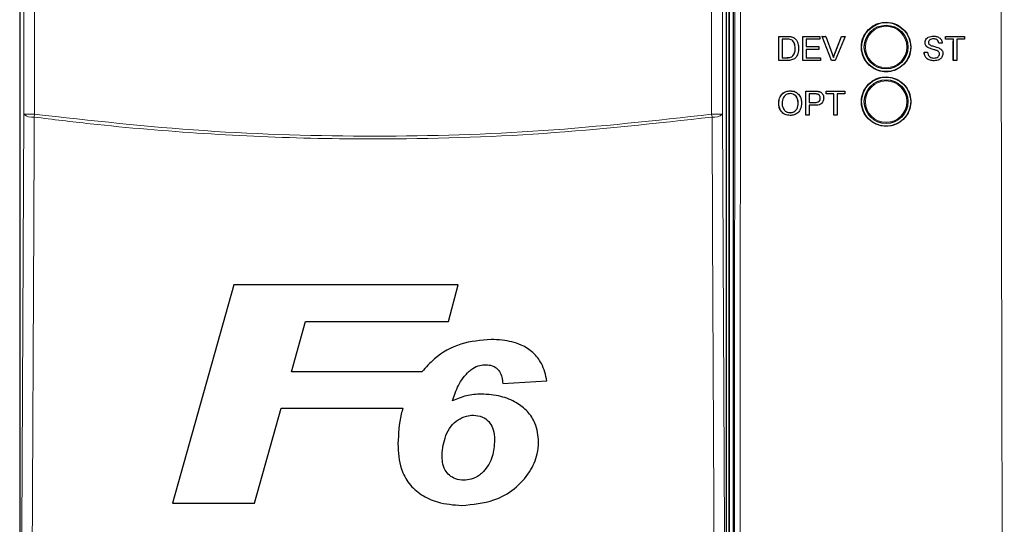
# Model space of a CAD drawing. Header units: millimetres. Extents: x 5 to 418, y 2 to 292.
# Tile 19 of 52: x 112 to 135, y 159 to 170. Entities that reach past the tile are written whole.
import ezdxf

# ---------------------------------------------------------------- set-up
doc = ezdxf.new("R2010")
doc.units = ezdxf.units.MM

msp = doc.modelspace()

# ---------------------------------------------------------------- linework, layer by layer
at = {"color": 7, "linetype": 'Continuous', "lineweight": 25}
for p, q in [((128.809, 172.3125), (128.809, 144.0633)), ((112.4634, 172.1706), (112.4634, 144.1793)), ((128.6546, 144.1793), (128.6546, 172.1706)), ((128.709, 172.2875), (128.709, 144.0625)), ((129.8529, 169.1306), (129.8538, 169.6803)), ((129.8538, 169.6803), (129.853, 169.681)), ((129.8538, 169.6803), (130.0417, 169.6802)), ((129.9312, 169.6168), (129.9305, 169.194)), ((130.0426, 169.6168), (129.9312, 169.6168)), ((130.1388, 169.6723), (130.138, 169.673)), ((130.2187, 169.6329), (130.2179, 169.6337)), ((130.229, 169.6236), (130.2281, 169.6244)), ((130.4034, 169.6801), (130.4026, 169.6809)), ((130.4026, 169.1304), (130.4034, 169.6801)), ((130.4034, 169.6801), (130.791, 169.68)), ((130.4808, 169.6167), (130.4806, 169.4475)), ((130.7909, 169.6166), (130.4808, 169.6167)), ((130.791, 169.68), (130.7901, 169.6808)), ((130.791, 169.68), (130.7909, 169.6166)), ((130.8409, 169.68), (130.84, 169.6808)), ((131.0616, 169.1302), (130.8409, 169.68)), ((130.8409, 169.68), (130.9249, 169.68)), ((130.9249, 169.68), (130.924, 169.6808)), ((130.9249, 169.68), (131.0738, 169.2859)), ((131.1329, 169.2868), (131.2833, 169.6807)), ((131.1338, 169.2859), (131.2842, 169.6799)), ((131.3683, 169.6798), (131.1456, 169.1302)), ((131.2842, 169.6799), (131.2833, 169.6807)), ((131.2833, 169.6807), (131.3673, 169.6807)), ((131.2842, 169.6799), (131.3683, 169.6798)), ((131.3683, 169.6798), (131.3673, 169.6807)), ((133.3913, 169.6875), (133.3911, 169.6875)), ((133.6725, 169.617), (133.6722, 169.617)), ((133.6725, 169.6804), (133.6723, 169.6804)), ((133.6725, 169.617), (133.6725, 169.6804)), ((133.6725, 169.6804), (134.1023, 169.6804)), ((133.8487, 169.617), (133.6725, 169.617)), ((133.8487, 169.1304), (133.8487, 169.617)), ((134.1023, 169.617), (133.9262, 169.617)), ((133.9262, 169.617), (133.9262, 169.1304)), ((134.1023, 169.6804), (134.1023, 169.617)), ((130.2268, 169.4095), (130.2261, 169.4102)), ((130.4805, 169.3841), (130.4802, 169.1938)), ((130.7694, 169.384), (130.4805, 169.3841)), ((130.4806, 169.4475), (130.7695, 169.4475)), ((130.7695, 169.4475), (130.7686, 169.4483)), ((130.7695, 169.4475), (130.7694, 169.384)), ((133.2005, 169.5369), (133.2003, 169.5369)), ((133.2816, 169.418), (133.2812, 169.418)), ((133.5175, 169.5253), (133.5171, 169.5253)), ((133.595, 169.5253), (133.5175, 169.5253)), ((133.8482, 169.1304), (133.8482, 169.5731)), ((129.9305, 169.194), (130.0438, 169.194)), ((130.1737, 169.2328), (130.173, 169.2335)), ((130.4802, 169.1938), (130.8043, 169.1938)), ((130.8043, 169.1938), (130.8035, 169.1945)), ((130.8043, 169.1938), (130.8042, 169.1303)), ((131.1338, 169.2859), (131.1329, 169.2868)), ((133.1794, 169.3208), (133.1789, 169.3208)), ((133.1794, 169.3208), (133.2569, 169.3208)), ((133.4731, 169.3571), (133.4726, 169.3571)), ((133.5316, 169.2828), (133.5311, 169.2828)), ((129.8529, 169.1306), (129.8522, 169.1313)), ((130.0498, 169.1306), (129.8529, 169.1306)), ((130.4026, 169.1304), (130.4018, 169.1312)), ((130.8042, 169.1303), (130.4026, 169.1304)), ((131.0616, 169.1302), (131.0608, 169.1311)), ((131.1456, 169.1302), (131.0616, 169.1302)), ((133.4096, 169.1234), (133.409, 169.1234)), ((133.8487, 169.1304), (133.8482, 169.1304)), ((133.9262, 169.1304), (133.8487, 169.1304)), ((130.112, 168.435), (130.1109, 168.4359)), ((130.4694, 168.1686), (130.4698, 168.4289)), ((130.4709, 168.4279), (130.4698, 168.4289)), ((130.4698, 168.4289), (130.6717, 168.4289)), ((130.47, 167.8783), (130.4709, 168.4279)), ((130.4709, 168.4279), (130.6728, 168.4279)), ((130.5483, 168.3645), (130.548, 168.1672)), ((130.6795, 168.3645), (130.5483, 168.3645)), ((130.7542, 168.4228), (130.7532, 168.4237)), ((130.8018, 168.2677), (130.8007, 168.2687)), ((130.8311, 168.3886), (130.8298, 168.3897)), ((130.9347, 168.3742), (130.9348, 168.4289)), ((130.9358, 168.3645), (130.9347, 168.3655)), ((130.9359, 168.4279), (130.9348, 168.4289)), ((130.9348, 168.4289), (131.3645, 168.4289)), ((130.9358, 168.3645), (130.9359, 168.4279)), ((131.1119, 168.3645), (130.9358, 168.3645)), ((130.9359, 168.4279), (131.3656, 168.4279)), ((131.1111, 167.8783), (131.1119, 168.3645)), ((131.1894, 168.3645), (131.1886, 167.8783)), ((131.3655, 168.3645), (131.1894, 168.3645)), ((131.3656, 168.4279), (131.3645, 168.4289)), ((131.3656, 168.4279), (131.3655, 168.3645)), ((129.8505, 168.1459), (129.8494, 168.1468)), ((130.2944, 168.1528), (130.2933, 168.1538)), ((130.5479, 168.1038), (130.5475, 167.8783)), ((130.6825, 168.1038), (130.5479, 168.1038)), ((130.548, 168.1672), (130.6805, 168.1672)), ((130.1105, 167.9347), (130.1094, 167.9357)), ((130.47, 167.8783), (130.469, 167.8792)), ((130.5475, 167.8783), (130.47, 167.8783)), ((131.1111, 167.8783), (131.1101, 167.8792)), ((131.1886, 167.8783), (131.1111, 167.8783)), ((117.3701, 163.9891), (115.9668, 158.9891)), ((122.5053, 163.9891), (117.3701, 163.9891)), ((122.2849, 163.1558), (122.5053, 163.9891)), ((118.6872, 162.002), (119.0117, 163.1558)), ((119.0117, 163.1558), (122.2849, 163.1558)), ((121.6778, 162.002), (118.6872, 162.002)), ((123.5308, 161.7295), (124.5404, 161.7904)), ((117.8428, 158.9891), (118.4538, 161.1686)), ((118.4538, 161.1686), (121.2396, 161.1686)), ((115.9668, 158.9891), (117.8428, 158.9891))]:
    msp.add_line(p, q, dxfattribs=at)
at = {"color": 7, "linetype": 'Continuous', "lineweight": 18}
for p, q in [((112.5551, 167.8977), (112.5551, 172.0789)), ((112.805, 172.0789), (112.805, 167.8977)), ((128.313, 167.8977), (128.313, 172.0789)), ((128.5629, 172.0789), (128.5629, 167.8977)), ((128.7199, 144.0625), (128.7199, 172.2875)), ((130.0417, 169.6802), (130.0409, 169.681)), ((130.0438, 169.194), (130.0431, 169.1947)), ((130.6728, 168.4279), (130.6717, 168.4289)), ((130.6805, 168.1672), (130.6795, 168.1682)), ((112.5551, 167.8977), (112.805, 167.8977)), ((112.7967, 167.833), (112.805, 167.8977)), ((128.3213, 167.833), (128.313, 167.8977)), ((128.5629, 167.8977), (128.313, 167.8977))]:
    msp.add_line(p, q, dxfattribs=at)
at = {"color": 7, "linetype": 'Continuous', "lineweight": 18, "flags": 128}
for points in [[(112.4953, 155.1388), (112.5253, 161.5347), (112.5551, 167.8977)], [(112.7967, 167.833), (112.7944, 167.3501), (112.7854, 165.4184), (112.7491, 157.6917), (112.7368, 155.0741)], [(128.3812, 155.0741), (128.379, 155.5571), (128.3699, 157.4887), (128.3336, 165.2154), (128.3213, 167.833)], [(128.5629, 167.8977), (128.5927, 161.5347), (128.6227, 155.1388)]]:
    msp.add_lwpolyline(points, dxfattribs=at)
at = {"color": 7, "linetype": 'Continuous', "lineweight": 25}
for centre, radius in [((132.309, 169.4375), 0.5625), ((132.309, 169.4375), 0.5), ((132.309, 168.1875), 0.5625), ((132.309, 168.1875), 0.5)]:
    msp.add_circle(centre, radius, dxfattribs=at)
at = {"color": 7, "linetype": 'Continuous', "lineweight": 18}
for centre in [(132.309, 169.4375), (132.309, 168.1875)]:
    msp.add_circle(centre, 0.4737, dxfattribs=at)
for centre, start, end in [((112.7448, 168.1227), 229.8636, 280.15468), ((128.3732, 168.1227), 259.84532, 310.1364)]:
    msp.add_arc(centre, 0.2943, start, end, dxfattribs=at)
for points, knots in [([(135.0161, 142.2261), (135.015, 142.5586), (135.0091, 144.2216), (134.9858, 151.2077), (134.9586, 161.186), (134.9444, 169.839), (134.9389, 173.161)], [0, 0, 0, 0, 0.0322876, 0.1614382, 0.6780666, 1, 1, 1, 1]), ([(128.821, 144.0031), (128.826, 148.7234), (128.8359, 158.1655), (128.8414, 167.6197), (128.8441, 172.3476)], [0, 0, 0, 0, 0.4999168, 1, 1, 1, 1]), ([(128.9733, 172.3441), (128.9733, 172.2608), (128.9731, 171.8443), (128.9722, 170.095), (128.9682, 163.0985), (128.9612, 154.0628), (128.9528, 146.3672), (128.9502, 143.995)], [0, 0, 0, 0, 0.0088087, 0.0440433, 0.1849823, 0.7487663, 1, 1, 1, 1]), ([(128.3213, 167.833), (127.0385, 167.6916), (124.4731, 167.4088), (121.4556, 167.3215), (118.8595, 167.3465), (116.6835, 167.4407), (114.5171, 167.6229), (113.2246, 167.7807), (112.7967, 167.833)], [0, 0, 0, 0, 0.2486467, 0.497289, 0.5811431, 0.7490357, 0.9169292, 1, 1, 1, 1]), ([(112.805, 167.8977), (114.0976, 167.755), (116.6881, 167.4691), (120.5815, 167.3625), (124.4661, 167.4726), (127.0289, 167.7558), (128.313, 167.8977)], [0, 0, 0, 0, 0.2508222, 0.5026819, 0.7508343, 1, 1, 1, 1])]:
    msp.add_open_spline(points, degree=3, knots=knots, dxfattribs=at)
at = {"color": 7, "linetype": 'Continuous', "lineweight": 25}
for points, knots in [([(131.9082, 169.8381), (131.8677, 169.7888), (131.7866, 169.69), (131.7357, 169.5015), (131.746, 169.3091), (131.8204, 169.1301), (131.9497, 168.9859), (132.1197, 168.8925), (132.3111, 168.8608), (132.5022, 168.8942), (132.6713, 168.9891), (132.7993, 169.1344), (132.872, 169.3137), (132.8813, 169.5069), (132.8263, 169.6924), (132.7129, 169.8494), (132.5537, 169.9601), (132.3666, 170.012), (132.1736, 169.9983), (132.0157, 169.9329), (131.9381, 169.8645), (131.9082, 169.8381)], [0, 0, 0, 0, 0.053566, 0.1071314, 0.1607186, 0.214375, 0.2681131, 0.3219118, 0.3757251, 0.4295001, 0.4831988, 0.5368148, 0.5903782, 0.6439436, 0.697567, 0.7512791, 0.8050701, 0.8588935, 0.9126879, 0.9664063, 1, 1, 1, 1]), ([(130.0408, 169.6811), (130.0591, 169.681), (130.0917, 169.6809), (130.1238, 169.6755), (130.1379, 169.6731)], [0, 0, 0, 0, 0.560174, 1, 1, 1, 1]), ([(130.0417, 169.6802), (130.06, 169.6801), (130.0926, 169.68), (130.1247, 169.6746), (130.1388, 169.6723)], [0, 0, 0, 0, 0.560174, 1, 1, 1, 1]), ([(130.1334, 169.6054), (130.1167, 169.6095), (130.0869, 169.6168), (130.0561, 169.6168), (130.0426, 169.6168)], [0, 0, 0, 0, 0.55925456, 1, 1, 1, 1]), ([(130.2268, 169.4095), (130.2244, 169.4531), (130.2211, 169.5139), (130.1773, 169.5796), (130.148, 169.5968), (130.1334, 169.6054)], [0, 0, 0, 0, 0.5591497, 0.7800403, 1, 1, 1, 1]), ([(130.1379, 169.6731), (130.1542, 169.6685), (130.1833, 169.6601), (130.2072, 169.6418), (130.2178, 169.6338)], [0, 0, 0, 0, 0.5598465, 1, 1, 1, 1]), ([(130.1388, 169.6723), (130.1551, 169.6676), (130.1842, 169.6593), (130.2081, 169.641), (130.2187, 169.6329)], [0, 0, 0, 0, 0.5598465, 1, 1, 1, 1]), ([(130.2187, 169.6329), (130.2348, 169.6162), (130.2671, 169.5827), (130.2983, 169.5042), (130.3021, 169.4447), (130.3043, 169.4083)], [0, 0, 0, 0, 0.279769, 0.5599289, 1, 1, 1, 1]), ([(133.2, 169.5369), (133.2018, 169.5538), (133.2055, 169.5877), (133.2329, 169.6322), (133.2924, 169.6781), (133.3502, 169.6836), (133.3908, 169.6875)], [0, 0, 0, 0, 0.1870287, 0.3741238, 0.5611402, 1, 1, 1, 1]), ([(133.2005, 169.5369), (133.2023, 169.5538), (133.206, 169.5877), (133.2334, 169.6322), (133.2929, 169.6781), (133.3507, 169.6836), (133.3913, 169.6875)], [0, 0, 0, 0, 0.1870287, 0.3741238, 0.5611402, 1, 1, 1, 1]), ([(133.3944, 169.624), (133.3794, 169.6235), (133.3496, 169.6224), (133.3099, 169.607), (133.2828, 169.5773), (133.2796, 169.5537), (133.278, 169.542)], [0, 0, 0, 0, 0.2812903, 0.5608202, 0.7806803, 1, 1, 1, 1]), ([(133.3913, 169.6875), (133.4185, 169.6858), (133.4728, 169.6824), (133.5432, 169.6478), (133.5862, 169.5894), (133.5921, 169.5467), (133.595, 169.5253)], [0, 0, 0, 0, 0.2807972, 0.5601508, 0.7798767, 1, 1, 1, 1]), ([(133.517, 169.5253), (133.5141, 169.5418), (133.5082, 169.5745), (133.4639, 169.6195), (133.4204, 169.6223), (133.3939, 169.624)], [0, 0, 0, 0, 0.2810967, 0.5602874, 1, 1, 1, 1]), ([(133.5175, 169.5253), (133.5146, 169.5418), (133.5087, 169.5745), (133.4644, 169.6195), (133.4209, 169.6223), (133.3944, 169.624)], [0, 0, 0, 0, 0.2810967, 0.5602874, 1, 1, 1, 1]), ([(130.3043, 169.4083), (130.3015, 169.3681), (130.2959, 169.2881), (130.2397, 169.1847), (130.1447, 169.1344), (130.0815, 169.1319), (130.0498, 169.1306)], [0, 0, 0, 0, 0.28084, 0.5599517, 0.7790685, 1, 1, 1, 1]), ([(130.2259, 169.4104), (130.2229, 169.4532), (130.2186, 169.513), (130.1863, 169.5693), (130.1708, 169.5797), (130.1692, 169.5808)], [0, 0, 0, 0, 0.69498585, 0.96953823, 1, 1, 1, 1]), ([(130.1728, 169.2337), (130.1912, 169.2641), (130.2243, 169.3188), (130.2254, 169.3823), (130.2259, 169.4104)], [0, 0, 0, 0, 0.5574522, 1, 1, 1, 1]), ([(130.1737, 169.2328), (130.1921, 169.2633), (130.2252, 169.3179), (130.2263, 169.3814), (130.2268, 169.4095)], [0, 0, 0, 0, 0.5574522, 1, 1, 1, 1]), ([(133.2811, 169.418), (133.2688, 169.425), (133.2441, 169.439), (133.2088, 169.4777), (133.2033, 169.5145), (133.2, 169.5369)], [0, 0, 0, 0, 0.2814452, 0.5622732, 1, 1, 1, 1]), ([(133.2816, 169.418), (133.2693, 169.425), (133.2446, 169.439), (133.2093, 169.4777), (133.2038, 169.5145), (133.2005, 169.5369)], [0, 0, 0, 0, 0.2814452, 0.5622732, 1, 1, 1, 1]), ([(133.278, 169.542), (133.2789, 169.5317), (133.2806, 169.5134), (133.2925, 169.4995), (133.2977, 169.4934)], [0, 0, 0, 0, 0.5596169, 1, 1, 1, 1]), ([(133.4726, 169.3571), (133.4509, 169.3641), (133.4151, 169.3755), (133.3644, 169.3883), (133.3218, 169.4006), (133.2947, 169.4122), (133.2811, 169.418)], [0, 0, 0, 0, 0.3399393, 0.5600249, 0.7800825, 1, 1, 1, 1]), ([(133.4731, 169.3571), (133.4514, 169.3641), (133.4156, 169.3755), (133.3649, 169.3883), (133.3223, 169.4006), (133.2952, 169.4122), (133.2816, 169.418)], [0, 0, 0, 0, 0.3399393, 0.5600249, 0.7800825, 1, 1, 1, 1]), ([(133.2977, 169.4934), (133.3209, 169.4818), (133.3593, 169.4626), (133.4176, 169.4499), (133.4665, 169.4372), (133.498, 169.4254), (133.5138, 169.4196)], [0, 0, 0, 0, 0.3384083, 0.5589741, 0.7795351, 1, 1, 1, 1]), ([(133.5138, 169.4196), (133.5284, 169.4122), (133.5574, 169.3974), (133.5889, 169.3637), (133.6065, 169.325), (133.6083, 169.2994), (133.6091, 169.2866)], [0, 0, 0, 0, 0.2803713, 0.5599089, 0.7798589, 1, 1, 1, 1]), ([(130.0429, 169.1948), (130.0696, 169.1949), (130.1171, 169.1949), (130.1558, 169.2219), (130.1728, 169.2337)], [0, 0, 0, 0, 0.561861, 1, 1, 1, 1]), ([(130.0438, 169.194), (130.0705, 169.194), (130.118, 169.194), (130.1567, 169.221), (130.1737, 169.2328)], [0, 0, 0, 0, 0.561861, 1, 1, 1, 1]), ([(131.0738, 169.2859), (131.0799, 169.2695), (131.0908, 169.2403), (131.0998, 169.2103), (131.1038, 169.1972)], [0, 0, 0, 0, 0.5599982, 1, 1, 1, 1]), ([(131.1029, 169.1981), (131.108, 169.2148), (131.1171, 169.2447), (131.1281, 169.2739), (131.1329, 169.2868)], [0, 0, 0, 0, 0.5599723, 1, 1, 1, 1]), ([(131.1038, 169.1972), (131.1089, 169.2139), (131.118, 169.2438), (131.129, 169.2731), (131.1338, 169.2859)], [0, 0, 0, 0, 0.5599723, 1, 1, 1, 1]), ([(133.409, 169.1234), (133.377, 169.125), (133.3131, 169.1283), (133.2328, 169.1743), (133.1875, 169.2457), (133.1817, 169.2958), (133.1789, 169.3208)], [0, 0, 0, 0, 0.2808135, 0.5595629, 0.7796198, 1, 1, 1, 1]), ([(133.4096, 169.1234), (133.3775, 169.125), (133.3137, 169.1283), (133.2333, 169.1743), (133.188, 169.2457), (133.1822, 169.2958), (133.1794, 169.3208)], [0, 0, 0, 0, 0.2808135, 0.5595629, 0.7796198, 1, 1, 1, 1]), ([(133.2569, 169.3208), (133.26, 169.2999), (133.2662, 169.2581), (133.3069, 169.2123), (133.3568, 169.1903), (133.3897, 169.188), (133.4061, 169.1869)], [0, 0, 0, 0, 0.280632, 0.5586744, 0.7791973, 1, 1, 1, 1]), ([(133.4056, 169.1869), (133.4221, 169.1879), (133.455, 169.19), (133.4975, 169.2102), (133.5255, 169.2441), (133.5293, 169.2699), (133.5311, 169.2828)], [0, 0, 0, 0, 0.2809172, 0.5608127, 0.7805018, 1, 1, 1, 1]), ([(133.4061, 169.1869), (133.4226, 169.1879), (133.4555, 169.19), (133.498, 169.2102), (133.526, 169.2441), (133.5298, 169.2699), (133.5316, 169.2828)], [0, 0, 0, 0, 0.2809172, 0.5608127, 0.7805018, 1, 1, 1, 1]), ([(133.6091, 169.2866), (133.6047, 169.2598), (133.5959, 169.2062), (133.5214, 169.1363), (133.452, 169.1283), (133.4096, 169.1234)], [0, 0, 0, 0, 0.2799417, 0.5600797, 1, 1, 1, 1]), ([(133.5311, 169.2828), (133.5302, 169.2923), (133.5285, 169.3113), (133.5083, 169.3402), (133.4861, 169.3507), (133.4726, 169.3571)], [0, 0, 0, 0, 0.2800885, 0.55997049, 1, 1, 1, 1]), ([(133.5316, 169.2828), (133.5307, 169.2923), (133.529, 169.3113), (133.5088, 169.3402), (133.4866, 169.3507), (133.4731, 169.3571)], [0, 0, 0, 0, 0.2800885, 0.55997049, 1, 1, 1, 1]), ([(131.9085, 168.5874), (131.868, 168.5381), (131.7871, 168.4394), (131.7364, 168.2511), (131.7468, 168.0589), (131.8212, 167.8802), (131.9504, 167.7363), (132.1203, 167.6431), (132.3115, 167.6115), (132.5023, 167.6451), (132.6711, 167.7399), (132.7989, 167.8851), (132.8713, 168.0643), (132.8805, 168.2572), (132.8255, 168.4424), (132.7121, 168.5992), (132.5531, 168.7096), (132.3661, 168.7613), (132.1734, 168.7475), (132.0157, 168.6821), (131.9383, 168.6137), (131.9085, 168.5874)], [0, 0, 0, 0, 0.053563, 0.1071253, 0.1607129, 0.2143741, 0.2681195, 0.3219247, 0.375741, 0.4295142, 0.4832069, 0.5368154, 0.590373, 0.6439371, 0.697564, 0.7512832, 0.8050816, 0.8589094, 0.9127032, 0.9664164, 1, 1, 1, 1]), ([(129.8494, 168.1468), (129.8522, 168.1881), (129.8577, 168.2703), (129.9221, 168.3702), (130.0139, 168.4281), (130.0785, 168.4333), (130.1109, 168.4359)], [0, 0, 0, 0, 0.2805704, 0.5595746, 0.7795608, 1, 1, 1, 1]), ([(129.8505, 168.1459), (129.8533, 168.1871), (129.8588, 168.2694), (129.9232, 168.3693), (130.0149, 168.4271), (130.0796, 168.4324), (130.112, 168.435)], [0, 0, 0, 0, 0.2805704, 0.5595746, 0.7795608, 1, 1, 1, 1]), ([(130.1123, 168.3716), (130.0815, 168.3674), (130.0198, 168.3591), (129.935, 168.2761), (129.9307, 168.1947), (129.928, 168.145)], [0, 0, 0, 0, 0.2801277, 0.5596529, 1, 1, 1, 1]), ([(130.1109, 168.4359), (130.1535, 168.4345), (130.2041, 168.4328), (130.2396, 168.4006), (130.2453, 168.3954)], [0, 0, 0, 0, 0.8404856, 1, 1, 1, 1]), ([(130.112, 168.435), (130.1524, 168.4302), (130.2332, 168.4207), (130.3221, 168.343), (130.3656, 168.2474), (130.3698, 168.184), (130.3718, 168.1523)], [0, 0, 0, 0, 0.2795644, 0.5585841, 0.7790872, 1, 1, 1, 1]), ([(130.2944, 168.1528), (130.2925, 168.1828), (130.2889, 168.2426), (130.2479, 168.3183), (130.1829, 168.3642), (130.1359, 168.3691), (130.1123, 168.3716)], [0, 0, 0, 0, 0.2807967, 0.5600682, 0.779984, 1, 1, 1, 1]), ([(130.2933, 168.1538), (130.2913, 168.1835), (130.2875, 168.2428), (130.25, 168.3179), (130.2072, 168.3426), (130.1904, 168.3522)], [0, 0, 0, 0, 0.37920083, 0.75634198, 1, 1, 1, 1]), ([(130.6717, 168.4289), (130.687, 168.4288), (130.7143, 168.4287), (130.7413, 168.4252), (130.7532, 168.4237)], [0, 0, 0, 0, 0.56010052, 1, 1, 1, 1]), ([(130.6728, 168.4279), (130.6881, 168.4279), (130.7153, 168.4278), (130.7424, 168.4243), (130.7542, 168.4228)], [0, 0, 0, 0, 0.5601005, 1, 1, 1, 1]), ([(130.6794, 168.1682), (130.6963, 168.1688), (130.7298, 168.1699), (130.775, 168.1898), (130.7979, 168.2289), (130.7998, 168.2554), (130.8007, 168.2687)], [0, 0, 0, 0, 0.2814007, 0.5597529, 0.7793558, 1, 1, 1, 1]), ([(130.7428, 168.3597), (130.7311, 168.3614), (130.7101, 168.3646), (130.6889, 168.3645), (130.6795, 168.3645)], [0, 0, 0, 0, 0.5595849, 1, 1, 1, 1]), ([(130.6805, 168.1672), (130.6974, 168.1678), (130.7309, 168.169), (130.776, 168.1889), (130.799, 168.228), (130.8008, 168.2545), (130.8018, 168.2677)], [0, 0, 0, 0, 0.2814007, 0.5597529, 0.7793558, 1, 1, 1, 1]), ([(130.8793, 168.2699), (130.8763, 168.2424), (130.8704, 168.1876), (130.8001, 168.1083), (130.7272, 168.1055), (130.6825, 168.1038)], [0, 0, 0, 0, 0.2807512, 0.5597085, 1, 1, 1, 1]), ([(130.8018, 168.2677), (130.8011, 168.2787), (130.7997, 168.3007), (130.7862, 168.3287), (130.7669, 168.3499), (130.7508, 168.3564), (130.7428, 168.3597)], [0, 0, 0, 0, 0.2802608, 0.5600775, 0.7801497, 1, 1, 1, 1]), ([(130.7532, 168.4237), (130.7739, 168.4198), (130.8028, 168.4144), (130.8219, 168.3932), (130.8273, 168.3872)], [0, 0, 0, 0, 0.7160888, 1, 1, 1, 1]), ([(130.7542, 168.4228), (130.7742, 168.4179), (130.8139, 168.4082), (130.8547, 168.3659), (130.8759, 168.3178), (130.8781, 168.2859), (130.8793, 168.2699)], [0, 0, 0, 0, 0.280013, 0.5589104, 0.7793956, 1, 1, 1, 1]), ([(130.8007, 168.2687), (130.8, 168.2796), (130.7985, 168.3014), (130.7868, 168.3282), (130.7742, 168.34), (130.7696, 168.3443)], [0, 0, 0, 0, 0.3886713, 0.7767266, 1, 1, 1, 1]), ([(129.9079, 167.9685), (129.9066, 167.9695), (129.8812, 167.99), (129.8594, 168.0558), (129.8528, 168.1165), (129.8494, 168.1468)], [0, 0, 0, 0, 0.0267331, 0.5132069, 1, 1, 1, 1]), ([(130.1107, 167.8713), (130.071, 167.8758), (129.9917, 167.8849), (129.9039, 167.9601), (129.8585, 168.0527), (129.8532, 168.1148), (129.8505, 168.1459)], [0, 0, 0, 0, 0.2796, 0.5587653, 0.7793103, 1, 1, 1, 1]), ([(129.928, 168.145), (129.9298, 168.1156), (129.9335, 168.0569), (129.9777, 167.9852), (130.0413, 167.9413), (130.0874, 167.9369), (130.1105, 167.9347)], [0, 0, 0, 0, 0.2806566, 0.559885, 0.7798492, 1, 1, 1, 1]), ([(130.1094, 167.9357), (130.1396, 167.9395), (130.1998, 167.9472), (130.2624, 168.0101), (130.2899, 168.083), (130.2921, 168.1301), (130.2933, 168.1538)], [0, 0, 0, 0, 0.2791002, 0.558192, 0.7788064, 1, 1, 1, 1]), ([(130.1105, 167.9347), (130.1406, 167.9386), (130.2009, 167.9463), (130.2635, 168.0091), (130.2909, 168.082), (130.2932, 168.1292), (130.2944, 168.1528)], [0, 0, 0, 0, 0.2791002, 0.558192, 0.7788064, 1, 1, 1, 1]), ([(130.3718, 168.1523), (130.3683, 168.112), (130.3612, 168.0316), (130.2971, 167.9339), (130.2054, 167.8805), (130.1423, 167.8744), (130.1107, 167.8713)], [0, 0, 0, 0, 0.280353, 0.5595023, 0.7796353, 1, 1, 1, 1]), ([(130.0296, 167.956), (130.0337, 167.9531), (130.0565, 167.9369), (130.0856, 167.9362), (130.1094, 167.9357)], [0, 0, 0, 0, 0.1780865, 1, 1, 1, 1]), ([(123.2596, 162.7391), (123.0261, 162.721), (122.5569, 162.6846), (122.0128, 162.3759), (121.7685, 162.1032), (121.6778, 162.002)], [0, 0, 0, 0, 0.3837768, 0.7711572, 1, 1, 1, 1]), ([(124.5404, 161.7904), (124.509, 161.9283), (124.4541, 162.1689), (124.2319, 162.4541), (123.9207, 162.6477), (123.581, 162.7292), (123.3455, 162.7365), (123.2596, 162.7391)], [0, 0, 0, 0, 0.242898, 0.4237478, 0.6045665, 0.8558512, 1, 1, 1, 1]), ([(122.7578, 162.015), (122.785, 162.0367), (122.8578, 162.0948), (122.9896, 162.1525), (123.0949, 162.1593), (123.1409, 162.1622)], [0, 0, 0, 0, 0.25122198, 0.67217805, 1, 1, 1, 1]), ([(123.1409, 162.1622), (123.19, 162.1589), (123.2755, 162.1532), (123.3836, 162.0946), (123.4656, 162.0045), (123.5117, 161.8762), (123.5244, 161.779), (123.5308, 161.7295)], [0, 0, 0, 0, 0.2181803, 0.3806491, 0.5437188, 0.7674666, 1, 1, 1, 1]), ([(122.374, 161.3344), (122.4161, 161.4548), (122.4801, 161.6379), (122.6143, 161.8669), (122.7095, 161.9651), (122.7578, 162.015)], [0, 0, 0, 0, 0.4861531, 0.7393125, 1, 1, 1, 1]), ([(123.0365, 161.4891), (122.9792, 161.4872), (122.8643, 161.4832), (122.6373, 161.4455), (122.4791, 161.3788), (122.374, 161.3344)], [0, 0, 0, 0, 0.2505674, 0.5016458, 1, 1, 1, 1]), ([(124.3481, 160.3924), (124.3347, 160.5405), (124.3115, 160.7953), (124.1038, 161.1026), (123.8317, 161.3135), (123.4686, 161.4644), (123.188, 161.4805), (123.0365, 161.4891)], [0, 0, 0, 0, 0.2335403, 0.4017202, 0.5694332, 0.7676612, 1, 1, 1, 1]), ([(121.2396, 161.1686), (121.2269, 161.123), (121.1529, 160.8576), (121.1387, 160.5818), (121.127, 160.3533)], [0, 0, 0, 0, 0.1717276, 1, 1, 1, 1]), ([(122.1366, 160.0957), (122.1538, 160.2463), (122.1805, 160.4795), (122.3265, 160.7543), (122.4962, 160.9079), (122.6777, 160.9929), (122.8022, 161.0038), (122.8547, 161.0084)], [0, 0, 0, 0, 0.355806, 0.5506997, 0.7156312, 0.8799478, 1, 1, 1, 1]), ([(122.8547, 161.0084), (122.926, 161.0003), (123.0583, 160.9853), (123.2123, 160.8702), (123.3111, 160.708), (123.3362, 160.5568), (123.3381, 160.461), (123.3385, 160.4382)], [0, 0, 0, 0, 0.2466372, 0.4576364, 0.6531619, 0.9172678, 1, 1, 1, 1]), ([(121.127, 160.3533), (121.1368, 160.1563), (121.1529, 159.8333), (121.3682, 159.4287), (121.6604, 159.1678), (122.0768, 158.978), (122.4018, 158.9547), (122.5918, 158.9411)], [0, 0, 0, 0, 0.25777917, 0.422516, 0.58704027, 0.75855437, 1, 1, 1, 1]), ([(122.5918, 158.9411), (122.8424, 158.9636), (123.2719, 159.0024), (123.8112, 159.3004), (124.1474, 159.6782), (124.3265, 160.0623), (124.3422, 160.3013), (124.3481, 160.3924)], [0, 0, 0, 0, 0.2923013, 0.501145, 0.7100044, 0.88957, 1, 1, 1, 1]), ([(123.3385, 160.4382), (123.3301, 160.31), (123.3175, 160.1171), (123.213, 159.8742), (123.1286, 159.7703), (123.0854, 159.7171)], [0, 0, 0, 0, 0.4920825, 0.7400991, 1, 1, 1, 1]), ([(122.6361, 159.518), (122.5714, 159.5239), (122.453, 159.5348), (122.3039, 159.6246), (122.1935, 159.7564), (122.1434, 159.9233), (122.1387, 160.0412), (122.1366, 160.0957)], [0, 0, 0, 0, 0.2189956, 0.4008855, 0.5829924, 0.8075343, 1, 1, 1, 1]), ([(123.0854, 159.7171), (123.0553, 159.6881), (122.9753, 159.6108), (122.8197, 159.5315), (122.6925, 159.5221), (122.6361, 159.518)], [0, 0, 0, 0, 0.250543, 0.6680458, 1, 1, 1, 1])]:
    msp.add_open_spline(points, degree=3, knots=knots, dxfattribs=at)

doc.saveas('drawing.dxf')
